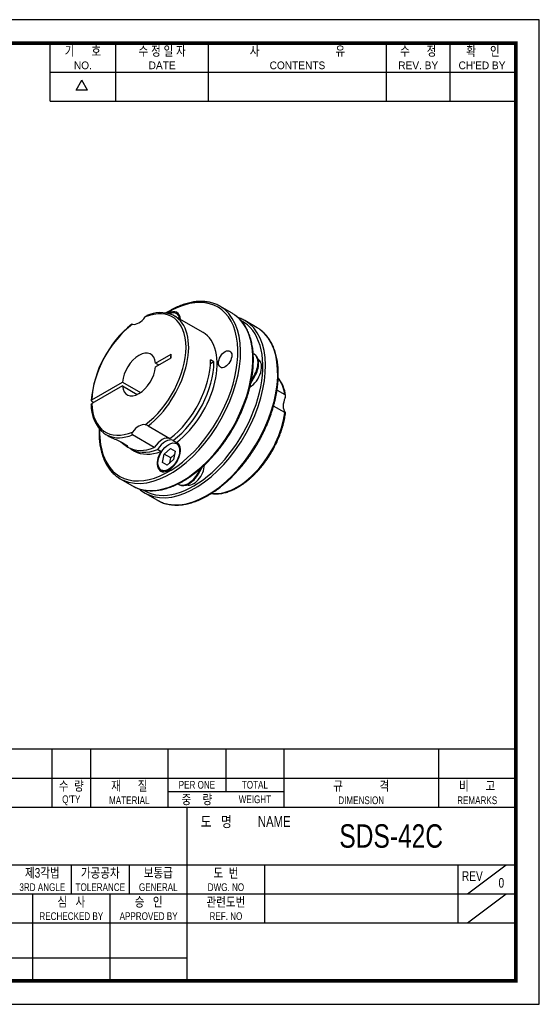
# Model space of a CAD drawing. Header units: millimetres. Extents: x 0 to 297, y 0 to 210.
# Tile 2 of 2: x 186 to 297, y 0 to 210. Entities that reach past the tile are written whole.
import ezdxf
from ezdxf.enums import TextEntityAlignment as Align

# ---------------------------------------------------------------- set-up
doc = ezdxf.new("R2010")
doc.units = ezdxf.units.MM
doc.header["$LTSCALE"] = 5
doc.layers.get('0').update_dxf_attribs({"linetype": 'CONTINUOUS'})
doc.layers.add('BM', color=2, linetype='CONTINUOUS')
doc.layers.add('D', color=7, linetype='CONTINUOUS')
doc.styles.get("Standard").update_dxf_attribs({"font": 'Gulim.ttf', "width": 0.8, "height": 3})

msp = doc.modelspace()

# ---------------------------------------------------------------- linework, layer by layer
for p, q in [((192.71392, 192.64074), (192.71392, 205)), ((206.72109, 192.64074), (206.72109, 205)), ((226.49591, 192.64074), (226.49591, 205)), ((264.39765, 192.64074), (264.39765, 205)), ((277.99284, 192.64074), (277.99284, 205)), ((192.71392, 198.82037), (291.58802, 198.82037)), ((198.25647, 194.97648), (199.49239, 197.11716)), ((200.72832, 194.97648), (199.49239, 197.11716)), ((200.72832, 194.97648), (198.25647, 194.97648)), ((192.71392, 192.64074), (291.58802, 192.64074)), ((292, 54.43705), (147.8086, 54.43705)), ((193.1259, 54.43705), (193.1259, 42.07779)), ((201.36541, 54.43705), (201.36541, 42.07779)), ((217.84443, 54.43705), (217.84443, 42.07779)), ((230.20369, 54.43705), (230.20369, 45.37359)), ((242.56295, 54.43705), (242.56295, 42.07779)), ((275.52098, 54.43705), (275.52098, 42.07779)), ((147.8086, 48.25742), (292, 48.25742)), ((217.84443, 45.37359), (242.56295, 45.37359)), ((147.8086, 42.07779), (292, 42.07779)), ((221.96418, 5), (221.96418, 42.07779)), ((147.8086, 29.71852), (292, 29.71852)), ((197.24565, 29.71852), (197.24565, 23.53889)), ((209.60492, 29.71852), (209.60492, 23.53889)), ((238.4432, 29.71852), (238.4432, 17.35926)), ((279.64074, 29.71852), (279.64074, 17.35926)), ((281.70061, 23.53889), (289.94012, 29.71852)), ((147.8086, 23.53889), (221.96418, 23.53889)), ((189.00615, 23.53889), (189.00615, 5)), ((205.48516, 23.53889), (205.48516, 5)), ((221.96418, 23.53889), (292, 23.53889)), ((281.70061, 17.35926), (289.94012, 23.53889)), ((147.8086, 17.35926), (292, 17.35926)), ((147.8086, 9.87984), (221.96418, 9.87984))]:
    msp.add_line(p, q)
msp.add_lwpolyline([(297, 210), (0, 210), (0, 0), (297, 0)], close=True)
msp.add_lwpolyline([(292, 205, 0.8, 0.8, 0), (5, 205, 0.8, 0.8, 0), (5, 5, 0.8, 0.8, 0), (292, 5, 0.8, 0.8, 0)], format="xyseb", close=True)
at = {"layer": 'BM', "linetype": 'Continuous'}
for p, q in [((220.29375, 146.96723), (219.64423, 147.34223)), ((231.54337, 147.37643), (228.92707, 148.88695)), ((225.31923, 143.29118), (219.23811, 146.80211)), ((236.84667, 144.31457), (234.23037, 145.82509)), ((215.17308, 136.7607), (218.51743, 138.69156)), ((218.48528, 137.85651), (218.51743, 138.69156)), ((218.51743, 137.87506), (218.51743, 138.69156)), ((236.21197, 138.64287), (236.01811, 138.75479)), ((236.35339, 138.56122), (236.21197, 138.64287)), ((215.17308, 135.9442), (218.51743, 137.87506)), ((215.17308, 136.7607), (215.88019, 136.35245)), ((227.63588, 137.01588), (226.90453, 136.59364)), ((227.63588, 137.01588), (226.92877, 137.42413)), ((237.61786, 136.96515), (237.14432, 137.23855)), ((201.62058, 128.93616), (208.13746, 132.69868)), ((208.13746, 132.69868), (212.00882, 130.46355)), ((235.49886, 132.46231), (236.35339, 133.94241)), ((235.60022, 132.96447), (236.21197, 134.02406)), ((236.35339, 133.94241), (236.21197, 134.02406)), ((208.13746, 131.88218), (201.62058, 128.11966)), ((208.13746, 131.88218), (211.30171, 130.0553)), ((241.09521, 131.01062), (242.77441, 130.04113)), ((201.62041, 128.60946), (202.04467, 128.36451)), ((242.77441, 126.19845), (240.3535, 127.59616)), ((213.60204, 123.35382), (218.26894, 120.65938)), ((204.63811, 121.51417), (205.09067, 121.25289)), ((214.94108, 118.73804), (210.27418, 121.43248)), ((218.97605, 120.25113), (219.68316, 119.84288)), ((208.8544, 119.0799), (209.30501, 118.81973)), ((210.01212, 118.41148), (210.71923, 118.00324)), ((216.3553, 117.92154), (215.64819, 118.32979)), ((217.01923, 117.34412), (218.38525, 118.55544)), ((218.38525, 118.55544), (219.38525, 117.97809)), ((219.38525, 117.97809), (219.01923, 116.18942)), ((220.29375, 119.20635), (219.64423, 119.58135)), ((216.6532, 115.55544), (217.01923, 117.34412)), ((217.6532, 114.97809), (216.6532, 115.55544)), ((218.43344, 116.52762), (217.01923, 117.34412)), ((219.01923, 116.18942), (217.6532, 114.97809)), ((218.21903, 115.47984), (218.43344, 116.52762)), ((218.43344, 116.52762), (219.23364, 117.2372)), ((216.39423, 113.95218), (217.04375, 113.57718)), ((224.19116, 113.2034), (224.80326, 114.26358)), ((224.33258, 113.12175), (225.19005, 114.60693)), ((207.67707, 112.08087), (210.29337, 110.57035)), ((224.33258, 113.12175), (224.19116, 113.2034)), ((219.99668, 111.00628), (220.19116, 110.894)), ((220.33258, 110.81235), (220.19116, 110.894)), ((212.98037, 109.01901), (215.59667, 107.50849))]:
    msp.add_line(p, q, dxfattribs=at)
for centre, radius, start, end in [((216.24293, 140.61284), 6.9044, 68.605823, 114.7324767), ((224.59542, 126.93093), 23.164, 128.5528662, 175.4273498), ((236.02025, 129.19015), 6.90784, 5.2890158, 39.7736946), ((209.06218, 127.59745), 7.56645, 177.3105939, 229.9032105), ((212.50032, 121.65556), 2.02432, 57.0270241, 75.4375525)]:
    msp.add_arc(centre, radius, start, end, dxfattribs=at)
for centre, major_axis, start_param, end_param in [((218.01923, 130.64721), (-10.425, -18.05663), 0, 3.956369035), ((218.30207, 130.48391), (10.625, 18.40304), 3.198338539, 6.283185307), ((211.65527, 134.32144), (-7.1, -12.29756), 0.920662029, 3.791726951), ((218.01923, 144.52765), (-1.75, -3.03109), 2.399284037, 3.957664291), ((218.01923, 144.52765), (-1.625, -2.81458), 2.487491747, 3.854247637), ((211.93811, 134.15814), (-7.3, -12.64397), 3.081107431, 3.201547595), ((220.91837, 128.97339), (-10.625, -18.40304), 3.084885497, 3.141592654), ((211.65527, 134.32144), (7.1, 12.29756), 0.920662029, 2.320975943), ((220.91837, 128.97339), (-10.625, -18.40304), 0, 3.084885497), ((211.65527, 148.20188), (-1.75, -3.03109), 0.206486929, 1.364309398), ((223.32253, 127.58535), (-10.425, -18.05663), 0, 3.167284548), ((223.60537, 127.42205), (10.625, 18.40304), 3.198338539, 6.283185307), ((211.93811, 134.15814), (-7.3, -12.64397), 0.947279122, 3.081107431), ((226.22167, 125.91153), (-10.625, -18.40304), 0, 3.084885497), ((218.01923, 130.64721), (-7.3, -12.64397), 0.947279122, 3.141592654), ((226.22167, 125.91153), (-10.625, -18.40304), 3.084885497, 3.141592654), ((211.65527, 134.32144), (-2.5, -4.33013), 2.456361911, 5.397619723), ((234.21197, 135.17876), (-2, -3.4641), 1.570796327, 3.141592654), ((216.60501, 131.4637), (-7.3, -12.64397), 0.947279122, 2.35619449), ((217.31212, 131.05546), (-7.3, -12.64397), 0.947279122, 2.35619449), ((235.34334, 134.52557), (-1.75, -3.03109), 0.773734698, 3.153859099), ((234.35339, 135.09711), (-2, -3.4641), 1.570796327, 3.141592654), ((211.65527, 134.32144), (2.5, 4.33013), 2.456361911, 5.397619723), ((232.58563, 122.23729), (-7.3, -12.64397), 2.518075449, 2.912775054), ((211.65527, 134.32144), (7.1, 12.29756), 2.391413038, 3.791726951), ((244.88929, 129.01421), (-1.75, -3.03109), 4.918875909, 6.076698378), ((232.58563, 122.23729), (7.3, 12.64397), 3.370351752, 5.335906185), ((218.01923, 130.64721), (-10.425, -18.05663), 5.468778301, 6.283185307), ((211.65527, 120.441), (1.75, 3.03109), 0.206486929, 1.364309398), ((211.93811, 134.15814), (7.3, 12.64397), 3.081145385, 3.201644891), ((211.93811, 134.15814), (7.3, 12.64397), 3.201644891, 3.765109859), ((216.60501, 117.58326), (1.75, 3.03109), 0.048047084, 1.522749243), ((218.01923, 116.76677), (1.75, 3.03109), 1.522749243, 6.331232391), ((217.31212, 117.17501), (1.75, 3.03109), 0.048047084, 1.522749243), ((216.60501, 131.4637), (7.3, 12.64397), 3.141592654, 3.765109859), ((217.31212, 131.05546), (7.3, 12.64397), 3.093141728, 3.765109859), ((218.01923, 130.64721), (7.3, 12.64397), 3.141592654, 3.765109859), ((223.32253, 113.7049), (1.625, 2.81458), 3.259783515, 5.486288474), ((218.30207, 130.48391), (10.625, 18.40304), 3.081494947, 3.198338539), ((222.19116, 114.3581), (-2, -3.4641), 0, 1.570796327), ((222.33258, 114.27645), (-2, -3.4641), 0, 1.570796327), ((223.60537, 127.42205), (10.625, 18.40304), 3.081494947, 3.198338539), ((223.32253, 127.58535), (-10.425, -18.05663), 6.257852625, 6.283185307)]:
    msp.add_ellipse(centre, major_axis=major_axis, ratio=0.577350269, start_param=start_param, end_param=end_param, dxfattribs=at)
for centre, major_axis in [((230.04004, 137.58743), (-1, -1.73205)), ((230.04004, 137.58743), (-1, -1.73205)), ((218.01923, 116.76677), (1.625, 2.81458))]:
    msp.add_ellipse(centre, major_axis=major_axis, ratio=0.577350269, dxfattribs=at)
for points, knots in [([(228.92707, 148.88695), (228.84506, 148.93335), (228.64636, 149.04493), (228.27552, 149.22668), (227.83716, 149.40787), (227.38145, 149.56338), (226.91366, 149.69087), (226.43311, 149.79072), (225.94079, 149.86259), (225.43725, 149.90637), (224.92323, 149.92195), (224.39946, 149.90923), (223.86671, 149.86819), (223.32579, 149.79885), (222.77754, 149.70129), (222.22278, 149.57564), (221.66239, 149.42209), (221.09722, 149.24088), (220.52814, 149.0323), (219.956, 148.79668), (219.38165, 148.53441), (218.80596, 148.2459), (218.22975, 147.93161), (217.76789, 147.65927), (217.49837, 147.49196), (217.42059, 147.44298)], [0, 0, 0, 0, 0.006585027, 0.0187533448, 0.0309238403, 0.043101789, 0.0552925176, 0.0675004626, 0.0797289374, 0.0919800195, 0.1042545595, 0.1165522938, 0.1288720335, 0.1412118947, 0.153569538, 0.1659423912, 0.178327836, 0.1907233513, 0.203126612, 0.2155355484, 0.2279483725, 0.2403635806, 0.2527799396, 0.2651962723, 0.2702367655, 0.2702367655, 0.2702367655, 0.2702367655]), ([(210.15712, 145.04535), (210.15748, 145.0456), (210.1579, 145.04583), (210.16479, 145.04874), (210.18221, 145.0473), (210.23187, 145.04024), (210.26374, 145.03469), (210.30123, 145.02804)], [0.4811621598, 0.4811621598, 0.4811621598, 0.4811621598, 0.5, 0.5, 0.75, 0.75, 1, 1, 1, 1]), ([(210.29337, 110.57035), (210.37538, 110.52395), (210.57408, 110.41237), (210.94492, 110.23062), (211.38328, 110.04943), (211.83898, 109.89392), (212.30678, 109.76643), (212.78732, 109.66658), (213.27965, 109.59471), (213.78319, 109.55092), (214.29721, 109.53535), (214.82098, 109.54807), (215.35373, 109.58911), (215.89464, 109.65845), (216.4429, 109.75601), (216.99765, 109.88166), (217.55805, 110.03521), (218.12321, 110.21642), (218.6923, 110.425), (219.26444, 110.66062), (219.83878, 110.92289), (220.41448, 111.2114), (220.99069, 111.52569), (221.56657, 111.86526), (222.14129, 112.22959), (222.71403, 112.61812), (223.28399, 113.03025), (223.85035, 113.46537), (224.41233, 113.92284), (224.96912, 114.40196), (225.51996, 114.90205), (226.06405, 115.42236), (226.60065, 115.96214), (227.129, 116.5206), (227.64835, 117.09693), (228.15797, 117.69031), (228.65715, 118.29986), (229.14518, 118.92473), (229.62136, 119.564), (230.08503, 120.21676), (230.53553, 120.88208), (230.97222, 121.559), (231.39448, 122.24655), (231.8017, 122.94374), (232.1933, 123.64959), (232.56873, 124.36307), (232.92744, 125.08318), (233.26891, 125.80888), (233.59266, 126.53914), (233.89822, 127.27292), (234.18514, 128.00917), (234.45301, 128.74685), (234.70142, 129.48491), (234.93003, 130.2223), (235.13847, 130.95798), (235.32644, 131.69089), (235.49366, 132.42001), (235.63986, 133.14429), (235.76481, 133.86271), (235.8683, 134.57425), (235.95017, 135.2779), (236.01025, 135.97265), (236.04843, 136.65752), (236.06462, 137.33152), (236.05874, 137.99369), (236.03078, 138.64306), (235.98071, 139.2787), (235.90858, 139.89964), (235.81444, 140.50498), (235.69838, 141.09379), (235.56056, 141.66517), (235.40113, 142.21826), (235.22032, 142.75217), (235.01839, 143.26606), (234.79565, 143.75912), (234.55246, 144.23056), (234.28923, 144.67963), (234.00642, 145.1056), (233.70447, 145.50793), (233.38415, 145.88564), (233.04512, 146.23957), (232.69126, 146.56418), (232.38356, 146.81792), (232.20947, 146.93944), (232.1484, 146.98187)], [0, 0, 0, 0, 0.006577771, 0.018732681, 0.030889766, 0.043054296, 0.055231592, 0.067426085, 0.079641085, 0.091878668, 0.104139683, 0.116423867, 0.128730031, 0.141056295, 0.153400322, 0.165759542, 0.178131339, 0.190513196, 0.20290279, 0.215298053, 0.2276972, 0.240098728, 0.252501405, 0.264904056, 0.277305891, 0.289706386, 0.302105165, 0.314501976, 0.326896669, 0.339289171, 0.351679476, 0.364067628, 0.37645371, 0.388837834, 0.401220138, 0.413600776, 0.425979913, 0.438357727, 0.450734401, 0.463110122, 0.475485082, 0.487859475, 0.500233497, 0.512607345, 0.524981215, 0.537355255, 0.549729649, 0.562104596, 0.574480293, 0.586856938, 0.599234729, 0.611613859, 0.62399452, 0.636376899, 0.648761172, 0.661147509, 0.673536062, 0.685926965, 0.698320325, 0.710716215, 0.72311466, 0.73551563, 0.74791902, 0.760324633, 0.772732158, 0.785141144, 0.797550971, 0.809960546, 0.822368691, 0.834774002, 0.847174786, 0.859569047, 0.871954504, 0.884328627, 0.896688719, 0.909032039, 0.921355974, 0.933658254, 0.945937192, 0.958191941, 0.970422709, 0.982630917, 0.994819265, 1, 1, 1, 1]), ([(213.0093, 146.59154), (213.08431, 146.69145), (213.17456, 146.78548), (213.30459, 146.86295), (213.32942, 146.87549), (213.35459, 146.88562)], [0, 0, 0, 0, 0.5, 0.5, 0.6134790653, 0.6134790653, 0.6134790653, 0.6134790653]), ([(234.23037, 145.82509), (234.14836, 145.87149), (233.94966, 145.98307), (233.57882, 146.16481), (233.17875, 146.33018), (232.91617, 146.42219), (232.80344, 146.45877)], [0, 0, 0, 0, 0.00658502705, 0.0187533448, 0.03092384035, 0.03991172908, 0.03991172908, 0.03991172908, 0.03991172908]), ([(215.59667, 107.50849), (215.67868, 107.46209), (215.87738, 107.35051), (216.24822, 107.16876), (216.68658, 106.98757), (217.14228, 106.83205), (217.61008, 106.70456), (218.09063, 106.60472), (218.58295, 106.53285), (219.08649, 106.48906), (219.60051, 106.47349), (220.12428, 106.48621), (220.65703, 106.52725), (221.19794, 106.59658), (221.7462, 106.69414), (222.30096, 106.81979), (222.86135, 106.97334), (223.42652, 107.15455), (223.9956, 107.36314), (224.56774, 107.59875), (225.14208, 107.86103), (225.71778, 108.14954), (226.29399, 108.46383), (226.86987, 108.8034), (227.44459, 109.16773), (228.01733, 109.55626), (228.58729, 109.96839), (229.15365, 110.40351), (229.71563, 110.86097), (230.27242, 111.3401), (230.82326, 111.84019), (231.36736, 112.3605), (231.90396, 112.90027), (232.4323, 113.45874), (232.95165, 114.03507), (233.46127, 114.62844), (233.96045, 115.238), (234.44848, 115.86287), (234.92466, 116.50214), (235.38834, 117.1549), (235.83884, 117.82022), (236.27552, 118.49714), (236.69778, 119.18468), (237.105, 119.88188), (237.4966, 120.58772), (237.87203, 121.30121), (238.23074, 122.02132), (238.57221, 122.74702), (238.89596, 123.47728), (239.20152, 124.21106), (239.48844, 124.94731), (239.75631, 125.68499), (240.00473, 126.42305), (240.23333, 127.16044), (240.44177, 127.89612), (240.62974, 128.62903), (240.79696, 129.35815), (240.94316, 130.08243), (241.06811, 130.80085), (241.17161, 131.51239), (241.25347, 132.21604), (241.31355, 132.91079), (241.35173, 133.59566), (241.36792, 134.26966), (241.36204, 134.93183), (241.33408, 135.5812), (241.28401, 136.21683), (241.21188, 136.83778), (241.11774, 137.44312), (241.00169, 138.03193), (240.86386, 138.60331), (240.70443, 139.15639), (240.52362, 139.6903), (240.32169, 140.2042), (240.09895, 140.69726), (239.85576, 141.1687), (239.59253, 141.61777), (239.30972, 142.04374), (239.00777, 142.44607), (238.68745, 142.82378), (238.34842, 143.17771), (237.99456, 143.50232), (237.68686, 143.75605), (237.51277, 143.87757), (237.4517, 143.92001)], [0, 0, 0, 0, 0.006577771, 0.018732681, 0.030889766, 0.043054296, 0.055231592, 0.067426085, 0.079641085, 0.091878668, 0.104139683, 0.116423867, 0.128730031, 0.141056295, 0.153400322, 0.165759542, 0.178131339, 0.190513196, 0.20290279, 0.215298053, 0.2276972, 0.240098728, 0.252501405, 0.264904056, 0.277305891, 0.289706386, 0.302105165, 0.314501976, 0.326896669, 0.339289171, 0.351679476, 0.364067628, 0.37645371, 0.388837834, 0.401220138, 0.413600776, 0.425979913, 0.438357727, 0.450734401, 0.463110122, 0.475485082, 0.487859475, 0.500233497, 0.512607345, 0.524981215, 0.537355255, 0.549729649, 0.562104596, 0.574480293, 0.586856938, 0.599234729, 0.611613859, 0.62399452, 0.636376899, 0.648761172, 0.661147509, 0.673536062, 0.685926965, 0.698320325, 0.710716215, 0.72311466, 0.73551563, 0.74791902, 0.760324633, 0.772732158, 0.785141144, 0.797550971, 0.809960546, 0.822368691, 0.834774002, 0.847174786, 0.859569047, 0.871954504, 0.884328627, 0.896688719, 0.909032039, 0.921355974, 0.933658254, 0.945937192, 0.958191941, 0.970422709, 0.982630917, 0.994819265, 1, 1, 1, 1]), ([(201.62058, 128.93616), (201.5468, 128.89357), (201.50339, 128.83388), (201.50321, 128.71196), (201.54568, 128.65261), (201.62041, 128.60946)], [0, 0, 0, 0, 0.5, 0.5, 1, 1, 1, 1]), ([(201.50336, 127.95238), (201.50332, 127.95372), (201.5033, 127.95507), (201.50338, 128.01671), (201.54674, 128.07703), (201.62058, 128.11966)], [0.4888625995, 0.4888625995, 0.4888625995, 0.4888625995, 0.5, 0.5, 1, 1, 1, 1]), ([(242.81767, 129.38167), (242.86669, 129.49658), (242.903, 129.62176), (242.90553, 129.80678), (242.89698, 129.86736), (242.85415, 129.97183), (242.81972, 130.01497), (242.77441, 130.04113)], [0, 0, 0, 0, 0.5, 0.5, 0.75, 0.75, 1, 1, 1, 1]), ([(227.10092, 108.95329), (227.1123, 108.95144), (227.2602, 108.92778), (227.54861, 108.89287), (227.97435, 108.87088), (228.40996, 108.87723), (228.8546, 108.91199), (229.30728, 108.97516), (229.76699, 109.06665), (230.23268, 109.18628), (230.70326, 109.33378), (231.17768, 109.50882), (231.65487, 109.71096), (232.13378, 109.93972), (232.61335, 110.19455), (233.09258, 110.47484), (233.57043, 110.77993), (234.04593, 111.10913), (234.51809, 111.46169), (234.98595, 111.83684), (235.44858, 112.23375), (235.90502, 112.65157), (236.35437, 113.0894), (236.79571, 113.5463), (237.22815, 114.02132), (237.65082, 114.51344), (238.06286, 115.02164), (238.46342, 115.54486), (238.8517, 116.08199), (239.22689, 116.63193), (239.58824, 117.19352), (239.93499, 117.76561), (240.26643, 118.347), (240.58188, 118.9365), (240.88067, 119.53288), (241.16219, 120.1349), (241.42583, 120.74134), (241.67106, 121.35093), (241.89733, 121.96243), (242.10418, 122.57456), (242.29116, 123.18617), (242.45778, 123.79561), (242.60399, 124.40308), (242.72822, 125.00197), (242.83185, 125.59411), (242.87832, 125.94286), (242.90416, 126.14037)], [0.0728258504, 0.0728258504, 0.0728258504, 0.0728258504, 0.0745932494, 0.0957737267, 0.1170212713, 0.1383379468, 0.1597214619, 0.1811661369, 0.2026640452, 0.2242061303, 0.2457831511, 0.2673863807, 0.2890080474, 0.3106415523, 0.3322815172, 0.3539234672, 0.3755636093, 0.3971998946, 0.4188309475, 0.4404559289, 0.4620744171, 0.4836863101, 0.5052917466, 0.5268910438, 0.5484846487, 0.5700731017, 0.5916570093, 0.6132370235, 0.6348138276, 0.6563881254, 0.6779606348, 0.6995320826, 0.7211032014, 0.7426746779, 0.7642470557, 0.7858210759, 0.8073974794, 0.8289770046, 0.850560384, 0.8721483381, 0.8937415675, 0.9153407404, 0.9369464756, 0.9585593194, 0.9801797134, 1, 1, 1, 1]), ([(242.77441, 126.19845), (242.81972, 126.17229), (242.85411, 126.15343), (242.89692, 126.13378), (242.90554, 126.13304), (242.90383, 126.14685), (242.89386, 126.16122), (242.86292, 126.2007), (242.84218, 126.22552), (242.81767, 126.25466)], [0, 0, 0, 0, 0.25, 0.25, 0.5, 0.5, 0.75, 0.75, 1, 1, 1, 1]), ([(203.17452, 122.77238), (203.16615, 122.55579), (203.1559, 122.11627), (203.16169, 121.46361), (203.18966, 120.81423), (203.23973, 120.1786), (203.31186, 119.55766), (203.406, 118.95232), (203.52205, 118.36351), (203.65988, 117.79212), (203.81931, 117.23904), (204.00012, 116.70513), (204.20205, 116.19124), (204.42479, 115.69818), (204.66798, 115.22674), (204.93121, 114.77767), (205.21401, 114.35169), (205.51596, 113.94936), (205.83628, 113.57167), (206.17533, 113.21765), (206.52915, 112.89338), (206.82548, 112.64814), (206.98881, 112.53388), (207.03684, 112.50039)], [0.7492790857, 0.7492790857, 0.7492790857, 0.7492790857, 0.7611633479, 0.7735845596, 0.7860072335, 0.7984307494, 0.810854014, 0.8232758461, 0.8356948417, 0.8481093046, 0.8605172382, 0.8729163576, 0.8853041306, 0.897677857, 0.910034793, 0.9223723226, 0.9346881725, 0.946980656, 0.9592489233, 0.9714931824, 0.983714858, 0.9959166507, 1, 1, 1, 1]), ([(210.30123, 122.05134), (210.22623, 121.95143), (210.17116, 121.83709), (210.15196, 121.66169), (210.15688, 121.60321), (210.1953, 121.50129), (210.22887, 121.45864), (210.27418, 121.43248)], [0, 0, 0, 0, 0.5, 0.5, 0.75, 0.75, 1, 1, 1, 1]), ([(205.08469, 121.25857), (205.40327, 121.0754), (205.78269, 120.8861), (206.57682, 120.51956), (206.9767, 120.34256), (207.76411, 119.97379), (208.14603, 119.78248), (208.75932, 119.42875), (208.99004, 119.2668), (209.25254, 119.02919), (209.28446, 118.9569), (209.16736, 118.898), (208.82107, 119.0712), (208.18563, 119.54859), (207.93321, 119.76288), (207.66814, 120.00857)], [0.3003885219, 0.3003885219, 0.3003885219, 0.3003885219, 0.375, 0.375, 0.4375, 0.4375, 0.5, 0.5, 0.5625, 0.5625, 0.625, 0.625, 0.75, 0.75, 0.820246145, 0.820246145, 0.820246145, 0.820246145]), ([(211.71975, 109.9368), (211.75847, 109.90191), (211.91842, 109.76037), (212.12879, 109.58627), (212.29211, 109.47201), (212.34014, 109.43853)], [0.97976329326, 0.97976329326, 0.97976329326, 0.97976329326, 0.98371485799, 0.99591665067, 1, 1, 1, 1])]:
    msp.add_open_spline(points, degree=3, knots=knots, dxfattribs=at)

# ---------------------------------------------------------------- texts
at = {"layer": 'D', "width": 0.8}
for s, height, p in [('기      호', 2.059877, (199.71751, 203.3521)), ('수 정 일 자', 2.059877, (216.6085, 203.3521)), ('사                           유', 2.0598771, (245.44678, 203.3521)), ('수      정', 2.059877, (271.19524, 203.3521)), ('확     인', 2.059877, (284.99642, 203.3521)), ('수  량', 2.059877, (197.24565, 46.60952)), ('재      질', 2.059877, (209.60492, 46.60952)), ('PER ONE', 1.647902, (224.02406, 46.8155)), ('TOTAL', 1.647902, (236.38332, 46.8155)), ('규             격', 2.0598771, (259.04197, 46.60952)), ('비      고', 2.059877, (283.76049, 46.60952)), ("Q'TY", 1.647902, (197.24565, 43.5197)), ('MATERIAL', 1.647902, (209.60492, 43.5197)), ('중    량', 2.059877, (224.02406, 43.72569)), ('WEIGHT', 1.647902, (236.38332, 43.72569)), ('DIMENSION', 1.647902, (259.04197, 43.5197)), ('REMARKS', 1.647902, (283.76049, 43.5197)), ('도   명', 2.307062, (228.14381, 38.98797)), ('NAME', 2.307062, (240.50307, 38.98797)), ('SDS-42C', 5, (265.42755, 35.89816)), ('제3각법', 2.059877, (191.06602, 28.07062)), ('가공공차', 2.059877, (203.42529, 28.07062)), ('보통급', 2.059877, (215.78455, 28.07062)), ('도  번', 2.059877, (230.20369, 28.07062)), ('REV', 2.059877, (282.73055, 27.34967)), ('3RD ANGLE', 1.647902, (191.06602, 24.98081)), ('TOLERANCE', 1.647902, (203.42529, 24.98081)), ('GENERAL', 1.647902, (215.78455, 24.98081)), ('DWG. NO', 1.647902, (230.20369, 24.98081)), ('0', 2.05988, (288.91018, 25.90775)), ('심   사', 2.059877, (197.24565, 21.89099)), ('승   인', 2.059877, (213.72467, 21.89099)), ('관련도번', 2.059877, (230.20369, 21.89099)), ('REF. NO', 1.647902, (230.20369, 18.80118))]:
    msp.add_text(s, height=height, dxfattribs=at).set_placement(p, align=Align.MIDDLE)
at = {"layer": 'D'}
for s, p in [('NO.', (199.71751, 200.26228)), ('DATE', (216.6085, 200.26228)), ('CONTENTS', (245.44678, 200.26228)), ('REV. BY', (271.19524, 200.26228)), ("CH'ED BY", (284.79043, 200.26228))]:
    msp.add_text(s, height=1.647902, dxfattribs=at).set_placement(p, align=Align.MIDDLE)
at = {"layer": 'D', "width": 0.8}
for s, p in [('RECHECKED BY', (197.24565, 17.97719)), ('APPROVED BY', (213.72467, 17.97719))]:
    msp.add_text(s, height=1.6479017, dxfattribs=at).set_placement(p, align=Align.CENTER)

doc.saveas('drawing.dxf')
